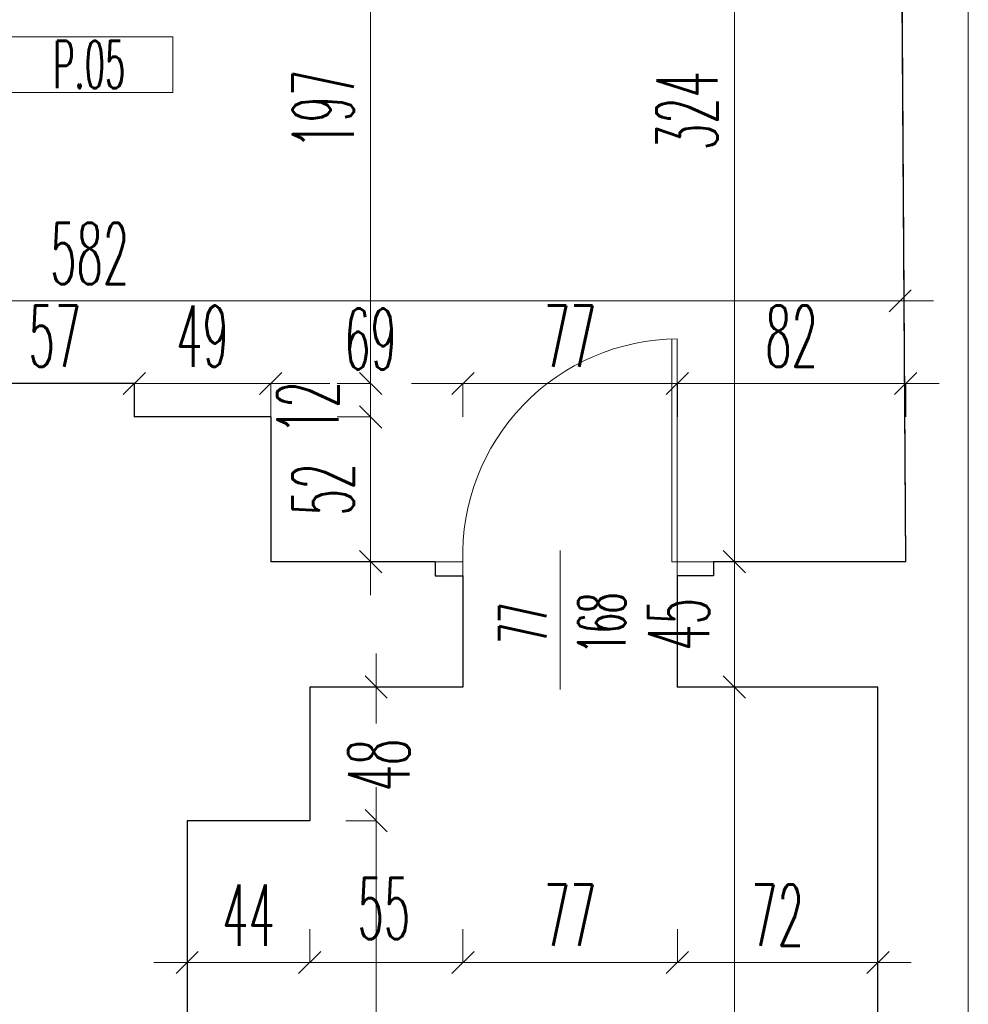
# Model space of a CAD drawing. Header units: millimetres. Extents: x -5207 to 173417, y -28809 to -6400.
# Tile 44 of 256: x 1385 to 1726, y -13049 to -12695. Entities that reach past the tile are written whole.
import ezdxf

# ---------------------------------------------------------------- set-up
doc = ezdxf.new("R2010")
doc.units = ezdxf.units.MM
for name, color, linetype, lineweight in [('mr_cienka', 4, 'Continuous', 13), ('mr_obliczanie_powierzchni', 4, 'Continuous', 15), ('mr_otwory', 6, 'Continuous', 9), ('mr_stolarka', 2, 'Continuous', 13), ('mr_wymiar', 3, 'Continuous', 9), ('mr_ściany', 7, 'Continuous', 30)]:
    doc.layers.add(name, color=color, linetype=linetype, lineweight=lineweight)
doc.styles.add('WYM', font='simplex.shx', dxfattribs={"width": 0.5})
doc.dimstyles.new('1do100', dxfattribs={"dimscale": 2, "dimtxt": 12, "dimasz": 5, "dimexe": 0, "dimexo": 0, "dimgap": 3, "dimtad": 1, "dimdec": 0, "dimrnd": 0.5, "dimdsep": 46, "dimtxsty": 'WYM', "dimblk": 'OBLIQUE', "dimcen": 1.2, "dimdle": 6, "dimclrd": 256, "dimclre": 250, "dimclrt": 4, "dimadec": 1, "dimazin": 0, "dimtfac": 1, "dimtdec": 0, "dimtix": 1, "dimtmove": 2, "dimatfit": 3, "dimldrblk": 'NONE', "dimfxl": 1, "dimfxlon": 1, "dimtolj": 1, "dimtzin": 0, "dimlwd": -1, "dimlwe": 0, "dimarcsym": 0})

# ---------------------------------------------------------------- blocks, each defined once
blk = doc.blocks.new('_Oblique')
at = {"color": 0, "linetype": 'ByBlock', "lineweight": -2}
blk.add_line((-0.5, -0.5), (0.5, 0.5), dxfattribs=at)
blk = doc.blocks.new('*D5653')
at = {"layer": 'Defpoints', "color": 0, "ltscale": 2, "transparency": 16777216}
for p in [(1119.19, -12796.07), (1701.19, -12796.07), (1701.19, -12796.07)]:
    blk.add_point(p, dxfattribs=at)
at = {"layer": 'mr_wymiar', "ltscale": 2, "transparency": 16777216}
blk.add_line((1107.19, -12796.07), (1713.19, -12796.07), dxfattribs=at)
at = {"layer": 'mr_wymiar', "ltscale": 2, "transparency": 16777216, "xscale": 8, "yscale": 8, "zscale": 8, "rotation": 180}
blk.add_blockref('_Oblique', (1119.19, -12796.07), dxfattribs=at)
at = {"layer": 'mr_wymiar', "ltscale": 2, "transparency": 16777216, "xscale": 8, "yscale": 8, "zscale": 8}
blk.add_blockref('_Oblique', (1701.19, -12796.07), dxfattribs=at)
at = {"layer": 'mr_wymiar', "color": 4, "ltscale": 2, "transparency": 16777216, "insert": (1410.19, -12779.07), "char_height": 22, "attachment_point": 5, "style": 'WYM'}
blk.add_mtext('\\A1;582', dxfattribs=at)
blk = doc.blocks.new('_None')
blk = doc.blocks.new('*D5663')
at = {"layer": 'Defpoints', "color": 0, "ltscale": 2, "transparency": 16777216}
for p in [(1445.19, -12982.77), (1489.19, -12982.77), (1489.19, -13033.69)]:
    blk.add_point(p, dxfattribs=at)
at = {"layer": 'mr_wymiar', "color": 250, "lineweight": 0, "ltscale": 2, "transparency": 16777216}
for p, q in [((1445.19, -13021.69), (1445.19, -13033.69)), ((1489.19, -13021.69), (1489.19, -13033.69))]:
    blk.add_line(p, q, dxfattribs=at)
at = {"layer": 'mr_wymiar', "ltscale": 2, "transparency": 16777216}
blk.add_line((1433.19, -13033.69), (1501.19, -13033.69), dxfattribs=at)
at = {"layer": 'mr_wymiar', "ltscale": 2, "transparency": 16777216, "xscale": 8, "yscale": 8, "zscale": 8, "rotation": 180}
blk.add_blockref('_Oblique', (1445.19, -13033.69), dxfattribs=at)
at = {"layer": 'mr_wymiar', "ltscale": 2, "transparency": 16777216, "xscale": 8, "yscale": 8, "zscale": 8}
blk.add_blockref('_Oblique', (1489.19, -13033.69), dxfattribs=at)
at = {"layer": 'mr_wymiar', "color": 4, "ltscale": 2, "transparency": 16777216, "insert": (1467.19, -13016.69), "char_height": 22, "attachment_point": 5, "style": 'WYM'}
blk.add_mtext('\\A1;44', dxfattribs=at)
blk = doc.blocks.new('*D5664')
at = {"layer": 'Defpoints', "color": 0, "ltscale": 2, "transparency": 16777216}
for p in [(1544.19, -12934.77), (1489.19, -12982.77), (1544.19, -13033.69)]:
    blk.add_point(p, dxfattribs=at)
at = {"layer": 'mr_wymiar', "color": 250, "lineweight": 0, "ltscale": 2, "transparency": 16777216}
for p, q in [((1489.19, -13021.69), (1489.19, -13033.69)), ((1544.19, -13021.69), (1544.19, -13033.69))]:
    blk.add_line(p, q, dxfattribs=at)
at = {"layer": 'mr_wymiar', "ltscale": 2, "transparency": 16777216}
blk.add_line((1477.19, -13033.69), (1556.19, -13033.69), dxfattribs=at)
at = {"layer": 'mr_wymiar', "ltscale": 2, "transparency": 16777216, "xscale": 8, "yscale": 8, "zscale": 8, "rotation": 180}
blk.add_blockref('_Oblique', (1489.19, -13033.69), dxfattribs=at)
at = {"layer": 'mr_wymiar', "ltscale": 2, "transparency": 16777216, "xscale": 8, "yscale": 8, "zscale": 8}
blk.add_blockref('_Oblique', (1544.19, -13033.69), dxfattribs=at)
at = {"layer": 'mr_wymiar', "color": 4, "ltscale": 2, "transparency": 16777216, "insert": (1515.81, -13014.28), "char_height": 22, "attachment_point": 5, "style": 'WYM'}
blk.add_mtext('\\A1;55', dxfattribs=at)
blk = doc.blocks.new('*D5665')
at = {"layer": 'Defpoints', "color": 0, "ltscale": 2, "transparency": 16777216}
for p in [(1502.22, -12934.77), (1502.22, -12982.77), (1513.05, -12982.77)]:
    blk.add_point(p, dxfattribs=at)
at = {"layer": 'mr_wymiar', "ltscale": 2, "transparency": 16777216}
for p, q in [((1513.05, -12922.77), (1513.05, -12947.87)), ((1513.05, -12994.77), (1513.05, -12977.68))]:
    blk.add_line(p, q, dxfattribs=at)
at = {"layer": 'mr_wymiar', "color": 250, "lineweight": 0, "ltscale": 2, "transparency": 16777216}
for p, q in [((1502.22, -12934.77), (1513.05, -12934.77)), ((1502.22, -12982.77), (1513.05, -12982.77))]:
    blk.add_line(p, q, dxfattribs=at)
at = {"layer": 'mr_wymiar', "ltscale": 2, "transparency": 16777216, "xscale": 8, "yscale": 8, "zscale": 8}
for p, rotation in [((1513.05, -12934.77), 90), ((1513.05, -12982.77), 270)]:
    blk.add_blockref('_Oblique', p, dxfattribs=dict(at, rotation=rotation))
at = {"layer": 'mr_wymiar', "color": 4, "ltscale": 2, "transparency": 16777216, "insert": (1514.05, -12962.77), "char_height": 22, "attachment_point": 5, "rotation": 90, "style": 'WYM'}
blk.add_mtext('\\A1;48', dxfattribs=at)
blk = doc.blocks.new('*D5666')
at = {"layer": 'Defpoints', "color": 0, "ltscale": 2, "transparency": 16777216}
for p in [(1502.22, -12982.77), (1502.22, -13258.27), (1513.05, -13258.27)]:
    blk.add_point(p, dxfattribs=at)
at = {"layer": 'mr_wymiar', "ltscale": 2, "transparency": 16777216}
for p, q in [((1513.05, -12970.77), (1513.05, -13108.64)), ((1513.05, -13270.27), (1513.05, -13148.4))]:
    blk.add_line(p, q, dxfattribs=at)
at = {"layer": 'mr_wymiar', "color": 250, "lineweight": 0, "ltscale": 2, "transparency": 16777216}
for p, q in [((1502.22, -12982.77), (1513.05, -12982.77)), ((1502.22, -13258.27), (1513.05, -13258.27))]:
    blk.add_line(p, q, dxfattribs=at)
at = {"layer": 'mr_wymiar', "ltscale": 2, "transparency": 16777216, "xscale": 8, "yscale": 8, "zscale": 8}
for p, rotation in [((1513.05, -12982.77), 90), ((1513.05, -13258.27), 270)]:
    blk.add_blockref('_Oblique', p, dxfattribs=dict(at, rotation=rotation))
at = {"layer": 'mr_wymiar', "color": 4, "ltscale": 2, "transparency": 16777216, "insert": (1514.05, -13128.52), "char_height": 22, "attachment_point": 5, "rotation": 90, "style": 'WYM'}
blk.add_mtext('\\A1;276', dxfattribs=at)
blk = doc.blocks.new('*D5674')
at = {"layer": 'Defpoints', "color": 0, "ltscale": 2, "transparency": 16777216}
for p in [(1680.23, -12934.77), (1641.67, -13258.27), (1680.23, -13258.27)]:
    blk.add_point(p, dxfattribs=at)
at = {"layer": 'mr_wymiar', "ltscale": 2, "transparency": 16777216}
for p, q in [((1641.67, -12922.77), (1641.67, -13091.39)), ((1641.67, -13270.27), (1641.67, -13132.2))]:
    blk.add_line(p, q, dxfattribs=at)
at = {"layer": 'mr_wymiar', "color": 250, "lineweight": 0, "ltscale": 2, "transparency": 16777216}
for p, q in [((1653.67, -12934.77), (1641.67, -12934.77)), ((1653.67, -13258.27), (1641.67, -13258.27))]:
    blk.add_line(p, q, dxfattribs=at)
at = {"layer": 'mr_wymiar', "ltscale": 2, "transparency": 16777216, "xscale": 8, "yscale": 8, "zscale": 8}
for p, rotation in [((1641.67, -12934.77), 90), ((1641.67, -13258.27), 270)]:
    blk.add_blockref('_Oblique', p, dxfattribs=dict(at, rotation=rotation))
at = {"layer": 'mr_wymiar', "color": 4, "ltscale": 2, "transparency": 16777216, "insert": (1630.17, -13111.79), "char_height": 22, "attachment_point": 5, "rotation": 90, "style": 'WYM'}
blk.add_mtext('\\A1;324', dxfattribs=at)
blk = doc.blocks.new('*D5675')
at = {"layer": 'Defpoints', "color": 0, "ltscale": 2, "transparency": 16777216}
for p in [(1544.19, -12934.77), (1621.19, -12934.77), (1621.19, -13033.69)]:
    blk.add_point(p, dxfattribs=at)
at = {"layer": 'mr_wymiar', "color": 250, "lineweight": 0, "ltscale": 2, "transparency": 16777216}
for p, q in [((1544.19, -13021.69), (1544.19, -13033.69)), ((1621.19, -13021.69), (1621.19, -13033.69))]:
    blk.add_line(p, q, dxfattribs=at)
at = {"layer": 'mr_wymiar', "ltscale": 2, "transparency": 16777216}
blk.add_line((1532.19, -13033.69), (1633.19, -13033.69), dxfattribs=at)
at = {"layer": 'mr_wymiar', "ltscale": 2, "transparency": 16777216, "xscale": 8, "yscale": 8, "zscale": 8, "rotation": 180}
blk.add_blockref('_Oblique', (1544.19, -13033.69), dxfattribs=at)
at = {"layer": 'mr_wymiar', "ltscale": 2, "transparency": 16777216, "xscale": 8, "yscale": 8, "zscale": 8}
blk.add_blockref('_Oblique', (1621.19, -13033.69), dxfattribs=at)
at = {"layer": 'mr_wymiar', "color": 4, "ltscale": 2, "transparency": 16777216, "insert": (1582.69, -13016.69), "char_height": 22, "attachment_point": 5, "style": 'WYM'}
blk.add_mtext('\\A1;77', dxfattribs=at)
blk = doc.blocks.new('*D5676')
at = {"layer": 'Defpoints', "color": 0, "ltscale": 2, "transparency": 16777216}
for p in [(1621.19, -12934.77), (1693.19, -13033.69), (1693.19, -13033.69)]:
    blk.add_point(p, dxfattribs=at)
at = {"layer": 'mr_wymiar', "color": 250, "lineweight": 0, "ltscale": 2, "transparency": 16777216}
blk.add_line((1621.19, -13021.69), (1621.19, -13033.69), dxfattribs=at)
at = {"layer": 'mr_wymiar', "ltscale": 2, "transparency": 16777216}
blk.add_line((1609.19, -13033.69), (1705.19, -13033.69), dxfattribs=at)
at = {"layer": 'mr_wymiar', "ltscale": 2, "transparency": 16777216, "xscale": 8, "yscale": 8, "zscale": 8, "rotation": 180}
blk.add_blockref('_Oblique', (1621.19, -13033.69), dxfattribs=at)
at = {"layer": 'mr_wymiar', "ltscale": 2, "transparency": 16777216, "xscale": 8, "yscale": 8, "zscale": 8}
blk.add_blockref('_Oblique', (1693.19, -13033.69), dxfattribs=at)
at = {"layer": 'mr_wymiar', "color": 4, "ltscale": 2, "transparency": 16777216, "insert": (1657.19, -13016.69), "char_height": 22, "attachment_point": 5, "style": 'WYM'}
blk.add_mtext('\\A1;72', dxfattribs=at)
blk = doc.blocks.new('*D5677')
at = {"layer": 'Defpoints', "color": 0, "ltscale": 2, "transparency": 16777216}
for p in [(1641.67, -12889.77), (1641.67, -12889.77), (1641.67, -12934.77)]:
    blk.add_point(p, dxfattribs=at)
at = {"layer": 'mr_wymiar', "ltscale": 2, "transparency": 16777216}
blk.add_line((1641.67, -12946.77), (1641.67, -12877.77), dxfattribs=at)
at = {"layer": 'mr_wymiar', "color": 250, "lineweight": 0, "ltscale": 2, "transparency": 16777216}
for p, q in [((1641.67, -12889.77), (1641.67, -12889.77)), ((1641.67, -12934.77), (1641.67, -12934.77))]:
    blk.add_line(p, q, dxfattribs=at)
at = {"layer": 'mr_wymiar', "ltscale": 2, "transparency": 16777216, "xscale": 8, "yscale": 8, "zscale": 8}
for p, rotation in [((1641.67, -12889.77), 90), ((1641.67, -12934.77), 270)]:
    blk.add_blockref('_Oblique', p, dxfattribs=dict(at, rotation=rotation))
at = {"layer": 'mr_wymiar', "color": 4, "ltscale": 2, "transparency": 16777216, "insert": (1621.67, -12912.27), "char_height": 22, "attachment_point": 5, "rotation": 90, "style": 'WYM'}
blk.add_mtext('\\A1;45', dxfattribs=at)
blk = doc.blocks.new('*D5678')
at = {"layer": 'Defpoints', "color": 0, "ltscale": 2, "transparency": 16777216}
for p in [(1641.67, -12565.77), (1641.67, -12565.77), (1641.67, -12889.77)]:
    blk.add_point(p, dxfattribs=at)
at = {"layer": 'mr_wymiar', "ltscale": 2, "transparency": 16777216}
blk.add_line((1641.67, -12901.77), (1641.67, -12553.77), dxfattribs=at)
at = {"layer": 'mr_wymiar', "color": 250, "lineweight": 0, "ltscale": 2, "transparency": 16777216}
for p, q in [((1641.67, -12565.77), (1641.67, -12565.77)), ((1641.67, -12889.77), (1641.67, -12889.77))]:
    blk.add_line(p, q, dxfattribs=at)
at = {"layer": 'mr_wymiar', "ltscale": 2, "transparency": 16777216, "xscale": 8, "yscale": 8, "zscale": 8}
for p, rotation in [((1641.67, -12565.77), 90), ((1641.67, -12889.77), 270)]:
    blk.add_blockref('_Oblique', p, dxfattribs=dict(at, rotation=rotation))
at = {"layer": 'mr_wymiar', "color": 4, "ltscale": 2, "transparency": 16777216, "insert": (1624.67, -12727.77), "char_height": 22, "attachment_point": 5, "rotation": 90, "style": 'WYM'}
blk.add_mtext('\\A1;324', dxfattribs=at)
blk = doc.blocks.new('*D5400')
at = {"layer": 'Defpoints', "color": 0, "ltscale": 2, "transparency": 16777216}
for p in [(1426.19, -12628.77), (1426.19, -12825.77), (1511.05, -12825.77)]:
    blk.add_point(p, dxfattribs=at)
at = {"layer": 'mr_wymiar', "ltscale": 2, "transparency": 16777216}
blk.add_line((1511.05, -12616.77), (1511.05, -12837.77), dxfattribs=at)
at = {"layer": 'mr_wymiar', "color": 250, "lineweight": 0, "ltscale": 2, "transparency": 16777216}
for p, q in [((1499.05, -12628.77), (1511.05, -12628.77)), ((1499.05, -12825.77), (1511.05, -12825.77))]:
    blk.add_line(p, q, dxfattribs=at)
at = {"layer": 'mr_wymiar', "ltscale": 2, "transparency": 16777216, "xscale": 8, "yscale": 8, "zscale": 8}
for p, rotation in [((1511.05, -12628.77), 90), ((1511.05, -12825.77), 270)]:
    blk.add_blockref('_Oblique', p, dxfattribs=dict(at, rotation=rotation))
at = {"layer": 'mr_wymiar', "color": 4, "ltscale": 2, "transparency": 16777216, "insert": (1494.05, -12727.27), "char_height": 22, "attachment_point": 5, "rotation": 90, "style": 'WYM'}
blk.add_mtext('\\A1;197', dxfattribs=at)
blk = doc.blocks.new('*D5401')
at = {"layer": 'Defpoints', "color": 0, "ltscale": 2, "transparency": 16777216}
for p in [(1426.19, -12825.77), (1426.19, -12837.77), (1511.05, -12837.77)]:
    blk.add_point(p, dxfattribs=at)
at = {"layer": 'mr_wymiar', "ltscale": 2, "transparency": 16777216}
for p, q in [((1511.05, -12825.77), (1511.05, -12817.77)), ((1511.05, -12825.77), (1511.05, -12837.77)), ((1511.05, -12837.77), (1511.05, -12845.77))]:
    blk.add_line(p, q, dxfattribs=at)
at = {"layer": 'mr_wymiar', "color": 250, "lineweight": 0, "ltscale": 2, "transparency": 16777216}
for p, q in [((1499.05, -12825.77), (1511.05, -12825.77)), ((1499.05, -12837.77), (1511.05, -12837.77))]:
    blk.add_line(p, q, dxfattribs=at)
at = {"layer": 'mr_wymiar', "ltscale": 2, "transparency": 16777216, "xscale": 8, "yscale": 8, "zscale": 8}
for p, rotation in [((1511.05, -12825.77), 270), ((1511.05, -12837.77), 90)]:
    blk.add_blockref('_Oblique', p, dxfattribs=dict(at, rotation=rotation))
at = {"layer": 'mr_wymiar', "color": 4, "ltscale": 2, "transparency": 16777216, "insert": (1488.55, -12834.43), "char_height": 22, "attachment_point": 5, "rotation": 90, "style": 'WYM'}
blk.add_mtext('\\A1;12', dxfattribs=at)
blk = doc.blocks.new('*D5402')
at = {"layer": 'Defpoints', "color": 0, "ltscale": 2, "transparency": 16777216}
for p in [(1475.19, -12837.77), (1475.19, -12889.77), (1511.05, -12889.77)]:
    blk.add_point(p, dxfattribs=at)
at = {"layer": 'mr_wymiar', "ltscale": 2, "transparency": 16777216}
blk.add_line((1511.05, -12825.77), (1511.05, -12901.77), dxfattribs=at)
at = {"layer": 'mr_wymiar', "color": 250, "lineweight": 0, "ltscale": 2, "transparency": 16777216}
for p, q in [((1499.05, -12837.77), (1511.05, -12837.77)), ((1499.05, -12889.77), (1511.05, -12889.77))]:
    blk.add_line(p, q, dxfattribs=at)
at = {"layer": 'mr_wymiar', "ltscale": 2, "transparency": 16777216, "xscale": 8, "yscale": 8, "zscale": 8}
for p, rotation in [((1511.05, -12837.77), 90), ((1511.05, -12889.77), 270)]:
    blk.add_blockref('_Oblique', p, dxfattribs=dict(at, rotation=rotation))
at = {"layer": 'mr_wymiar', "color": 4, "ltscale": 2, "transparency": 16777216, "insert": (1494.05, -12863.77), "char_height": 22, "attachment_point": 5, "rotation": 90, "style": 'WYM'}
blk.add_mtext('\\A1;52', dxfattribs=at)
blk = doc.blocks.new('*D5403')
at = {"layer": 'Defpoints', "color": 0, "ltscale": 2, "transparency": 16777216}
for p in [(1703.19, -12825.77), (1621.19, -12889.77), (1703.19, -12889.77)]:
    blk.add_point(p, dxfattribs=at)
at = {"layer": 'mr_wymiar', "ltscale": 2, "transparency": 16777216}
blk.add_line((1609.19, -12825.77), (1715.19, -12825.77), dxfattribs=at)
at = {"layer": 'mr_wymiar', "color": 250, "lineweight": 0, "ltscale": 2, "transparency": 16777216}
for p, q in [((1621.19, -12837.77), (1621.19, -12825.77)), ((1703.19, -12837.77), (1703.19, -12825.77))]:
    blk.add_line(p, q, dxfattribs=at)
at = {"layer": 'mr_wymiar', "ltscale": 2, "transparency": 16777216, "xscale": 8, "yscale": 8, "zscale": 8, "rotation": 180}
blk.add_blockref('_Oblique', (1621.19, -12825.77), dxfattribs=at)
at = {"layer": 'mr_wymiar', "ltscale": 2, "transparency": 16777216, "xscale": 8, "yscale": 8, "zscale": 8}
blk.add_blockref('_Oblique', (1703.19, -12825.77), dxfattribs=at)
at = {"layer": 'mr_wymiar', "color": 4, "ltscale": 2, "transparency": 16777216, "insert": (1662.19, -12808.77), "char_height": 22, "attachment_point": 5, "style": 'WYM'}
blk.add_mtext('\\A1;82', dxfattribs=at)
blk = doc.blocks.new('*D5404')
at = {"layer": 'Defpoints', "color": 0, "ltscale": 2, "transparency": 16777216}
for p in [(1544.19, -12825.77), (1475.19, -12848.57), (1544.19, -12900.57)]:
    blk.add_point(p, dxfattribs=at)
at = {"layer": 'mr_wymiar', "ltscale": 2, "transparency": 16777216}
for p, q in [((1463.19, -12825.77), (1496.4, -12825.77)), ((1556.19, -12825.77), (1525.69, -12825.77))]:
    blk.add_line(p, q, dxfattribs=at)
at = {"layer": 'mr_wymiar', "color": 250, "lineweight": 0, "ltscale": 2, "transparency": 16777216}
for p, q in [((1475.19, -12837.77), (1475.19, -12825.77)), ((1544.19, -12837.77), (1544.19, -12825.77))]:
    blk.add_line(p, q, dxfattribs=at)
at = {"layer": 'mr_wymiar', "ltscale": 2, "transparency": 16777216, "xscale": 8, "yscale": 8, "zscale": 8, "rotation": 180}
blk.add_blockref('_Oblique', (1475.19, -12825.77), dxfattribs=at)
at = {"layer": 'mr_wymiar', "ltscale": 2, "transparency": 16777216, "xscale": 8, "yscale": 8, "zscale": 8}
blk.add_blockref('_Oblique', (1544.19, -12825.77), dxfattribs=at)
at = {"layer": 'mr_wymiar', "color": 4, "ltscale": 2, "transparency": 16777216, "insert": (1511.05, -12809.77), "char_height": 22, "attachment_point": 5, "style": 'WYM'}
blk.add_mtext('\\A1;69', dxfattribs=at)
blk = doc.blocks.new('*D5405')
at = {"layer": 'Defpoints', "color": 0, "ltscale": 2, "transparency": 16777216}
for p in [(1621.19, -12825.77), (1544.19, -12925.57), (1621.19, -12925.57)]:
    blk.add_point(p, dxfattribs=at)
at = {"layer": 'mr_wymiar', "ltscale": 2, "transparency": 16777216}
blk.add_line((1532.19, -12825.77), (1633.19, -12825.77), dxfattribs=at)
at = {"layer": 'mr_wymiar', "color": 250, "lineweight": 0, "ltscale": 2, "transparency": 16777216}
for p, q in [((1544.19, -12837.77), (1544.19, -12825.77)), ((1621.19, -12837.77), (1621.19, -12825.77))]:
    blk.add_line(p, q, dxfattribs=at)
at = {"layer": 'mr_wymiar', "ltscale": 2, "transparency": 16777216, "xscale": 8, "yscale": 8, "zscale": 8, "rotation": 180}
blk.add_blockref('_Oblique', (1544.19, -12825.77), dxfattribs=at)
at = {"layer": 'mr_wymiar', "ltscale": 2, "transparency": 16777216, "xscale": 8, "yscale": 8, "zscale": 8}
blk.add_blockref('_Oblique', (1621.19, -12825.77), dxfattribs=at)
at = {"layer": 'mr_wymiar', "color": 4, "ltscale": 2, "transparency": 16777216, "insert": (1582.69, -12808.77), "char_height": 22, "attachment_point": 5, "style": 'WYM'}
blk.add_mtext('\\A1;77', dxfattribs=at)
blk = doc.blocks.new('*D5406')
at = {"layer": 'Defpoints', "color": 0, "ltscale": 2, "transparency": 16777216}
for p in [(1475.19, -12825.77), (1426.19, -12836.57), (1475.19, -12848.57)]:
    blk.add_point(p, dxfattribs=at)
at = {"layer": 'mr_wymiar', "ltscale": 2, "transparency": 16777216}
blk.add_line((1414.19, -12825.77), (1487.19, -12825.77), dxfattribs=at)
at = {"layer": 'mr_wymiar', "color": 250, "lineweight": 0, "ltscale": 2, "transparency": 16777216}
for p, q in [((1426.19, -12836.57), (1426.19, -12825.77)), ((1475.19, -12837.77), (1475.19, -12825.77))]:
    blk.add_line(p, q, dxfattribs=at)
at = {"layer": 'mr_wymiar', "ltscale": 2, "transparency": 16777216, "xscale": 8, "yscale": 8, "zscale": 8, "rotation": 180}
blk.add_blockref('_Oblique', (1426.19, -12825.77), dxfattribs=at)
at = {"layer": 'mr_wymiar', "ltscale": 2, "transparency": 16777216, "xscale": 8, "yscale": 8, "zscale": 8}
blk.add_blockref('_Oblique', (1475.19, -12825.77), dxfattribs=at)
at = {"layer": 'mr_wymiar', "color": 4, "ltscale": 2, "transparency": 16777216, "insert": (1450.69, -12808.77), "char_height": 22, "attachment_point": 5, "style": 'WYM'}
blk.add_mtext('\\A1;49', dxfattribs=at)
blk = doc.blocks.new('*D5412')
at = {"layer": 'Defpoints', "color": 0, "ltscale": 2, "transparency": 16777216}
for p in [(1426.19, -12825.77), (1369.19, -12831.34), (1426.19, -12831.34)]:
    blk.add_point(p, dxfattribs=at)
at = {"layer": 'mr_wymiar', "ltscale": 2, "transparency": 16777216}
blk.add_line((1357.19, -12825.77), (1438.19, -12825.77), dxfattribs=at)
at = {"layer": 'mr_wymiar', "color": 250, "lineweight": 0, "ltscale": 2, "transparency": 16777216}
for p, q in [((1369.19, -12831.34), (1369.19, -12825.77)), ((1426.19, -12831.34), (1426.19, -12825.77))]:
    blk.add_line(p, q, dxfattribs=at)
at = {"layer": 'mr_wymiar', "ltscale": 2, "transparency": 16777216, "xscale": 8, "yscale": 8, "zscale": 8, "rotation": 180}
blk.add_blockref('_Oblique', (1369.19, -12825.77), dxfattribs=at)
at = {"layer": 'mr_wymiar', "ltscale": 2, "transparency": 16777216, "xscale": 8, "yscale": 8, "zscale": 8}
blk.add_blockref('_Oblique', (1426.19, -12825.77), dxfattribs=at)
at = {"layer": 'mr_wymiar', "color": 4, "ltscale": 2, "transparency": 16777216, "insert": (1397.69, -12808.77), "char_height": 22, "attachment_point": 5, "style": 'WYM'}
blk.add_mtext('\\A1;57', dxfattribs=at)

msp = doc.modelspace()

# ---------------------------------------------------------------- linework, layer by layer
at = {"layer": 'mr_cienka', "ltscale": 2}
for p, q in [((1440.0356, -12701.2555), (1380.0356, -12701.2555)), ((1380.0356, -12721.2555), (1440.0356, -12721.2555))]:
    msp.add_line(p, q, dxfattribs=at)
at = {"layer": 'mr_cienka'}
msp.add_lwpolyline([(1440.0356, -12721.2555), (1440.0356, -12701.2555)], dxfattribs=at)
at = {"layer": 'mr_obliczanie_powierzchni'}
for points in [[(1725.6622, -12160.7906), (1725.6622, -13258.2708), (1725.6622, -13283.2708), (1446.1313, -13283.2708), (1446.1313, -13308.2708), (1371.1878, -13308.2708), (1118.1286, -13308.2708), (782.1878, -13308.2708), (757.1878, -13308.2708)], [(1693.1878, -13258.2708), (1693.1878, -12934.7708), (1621.1878, -12934.7708), (1621.1878, -12894.7708), (1634.1878, -12894.7708), (1634.1878, -12889.7708), (1703.1878, -12889.7708), (1701.1878, -12565.7708)], [(1371.1878, -13280.2708), (1371.1878, -12987.7708), (1322.1878, -12987.7708), (1322.1878, -12934.7708), (1282.1878, -12934.7708), (1282.1878, -12894.7708), (1292.1878, -12894.7708), (1292.1878, -12889.7708), (1321.1878, -12889.7708), (1321.1878, -12837.7708), (1369.1878, -12837.7708), (1369.1878, -12825.7708), (1426.1878, -12825.7708), (1426.1878, -12837.7708), (1475.1878, -12837.7708), (1475.1878, -12889.7708), (1534.1878, -12889.7708), (1534.1878, -12894.7708), (1544.1878, -12894.7708), (1544.1878, -12934.7708), (1489.1878, -12934.7708), (1489.1878, -12982.7708), (1445.1878, -12982.7708), (1445.1878, -13258.2708)]]:
    msp.add_lwpolyline(points, dxfattribs=at)
at = {"layer": 'mr_otwory', "ltscale": 2}
msp.add_line((1579.0925, -12885.686), (1579.0925, -12935.686), dxfattribs=at)
at = {"layer": 'mr_stolarka', "ltscale": 2}
for p, q in [((1619.1878, -12889.7708), (1619.1878, -12809.7708)), ((1621.1878, -12889.7708), (1621.1878, -12809.7708)), ((1621.1878, -12809.7708), (1621.1878, -12809.7708)), ((1544.1878, -12889.7708), (1544.1878, -12889.7708)), ((1619.1878, -12889.7708), (1621.1878, -12889.7708))]:
    msp.add_line(p, q, dxfattribs=at)
for points in [[(1544.1878, -12889.7708), (1544.1878, -12894.7708), (1534.1878, -12894.7708), (1534.1878, -12889.7708)], [(1621.1878, -12889.7708), (1621.1878, -12894.7708), (1634.1878, -12894.7708), (1634.1878, -12889.7708)]]:
    msp.add_lwpolyline(points, close=True, dxfattribs=at)
msp.add_arc((1621.6344, -12887.2569), 77.4874, 90.330199, 181.859182, dxfattribs=at)
at = {"layer": 'mr_ściany', "ltscale": 2}
for p, q in [((1703.1878, -12889.7708), (1701.1878, -12565.7708)), ((1426.1878, -12825.7708), (1369.1878, -12825.7708)), ((1426.1878, -12825.7708), (1426.1878, -12837.7708)), ((1475.1878, -12837.7708), (1426.1878, -12837.7708)), ((1475.1878, -12837.7708), (1475.1878, -12889.7708)), ((1534.1878, -12889.7708), (1475.1878, -12889.7708)), ((1534.1878, -12889.7708), (1534.1878, -12894.7708)), ((1634.1878, -12889.7708), (1634.1878, -12894.7708)), ((1703.1878, -12889.7708), (1634.1878, -12889.7708)), ((1534.1878, -12894.7708), (1544.1878, -12894.7708)), ((1544.1878, -12894.7708), (1544.1878, -12934.7708)), ((1621.1878, -12894.7708), (1621.1878, -12934.7708)), ((1634.1878, -12894.7708), (1621.1878, -12894.7708)), ((1489.1878, -12934.7708), (1489.1878, -12982.7708)), ((1544.1878, -12934.7708), (1489.1878, -12934.7708)), ((1693.1878, -12934.7708), (1621.1878, -12934.7708)), ((1693.1878, -13258.2708), (1693.1878, -12934.7708)), ((1445.1878, -12982.7708), (1445.1878, -13258.2708)), ((1489.1878, -12982.7708), (1445.1878, -12982.7708))]:
    msp.add_line(p, q, dxfattribs=at)

# ---------------------------------------------------------------- texts
at = {"layer": 'mr_otwory', "ltscale": 2, "insert": (1410.0356, -12711.2555), "char_height": 17, "attachment_point": 5, "style": 'WYM'}
msp.add_mtext_dynamic_manual_height_columns('P.05', width=40, gutter_width=75, heights=[0], dxfattribs=at)
at = {"layer": 'mr_otwory', "ltscale": 2, "insert": (1579.874, -12911.8469), "char_height": 17, "attachment_point": 5, "rotation": 90, "style": 'WYM'}
msp.add_mtext_dynamic_manual_height_columns('77\\P168', width=54.56776, gutter_width=75, heights=[0], dxfattribs=at)

# ---------------------------------------------------------------- dimensions: what is measured, and where the dimension line sits
at = {"layer": 'mr_wymiar', "ltscale": 2}
for base, p1, p2, picture, middle in [((1641.6727, -12565.7708), (1641.6727, -12889.7708), (1641.6727, -12565.7708), '*D5678', (1624.6727, -12727.7708)), ((1511.0471, -12825.7708), (1426.1878, -12628.7708), (1426.1878, -12825.7708), '*D5400', (1494.0471, -12727.2708)), ((1511.0471, -12889.7708), (1475.1878, -12837.7708), (1475.1878, -12889.7708), '*D5402', (1494.0471, -12863.7708))]:
    dim = msp.add_linear_dim(base=base, p1=p1, p2=p2, angle=270, dimstyle='1do100', override={"dimtxt": 11, "dimasz": 4, "dimfxl": 6}, dxfattribs=at)
    dim.commit()
    dim.dimension.update_dxf_attribs({"geometry": picture, "text_midpoint": middle})
for base, p1, p2, picture, middle in [((1701.1878, -12796.0728), (1119.1878, -12796.0728), (1701.1878, -12796.0728), '*D5653', (1410.1878, -12779.0728)), ((1426.1878, -12825.7708), (1369.1878, -12831.3377), (1426.1878, -12831.3377), '*D5412', (1397.6878, -12808.7708)), ((1475.1878, -12825.7708), (1426.1878, -12836.5734), (1475.1878, -12848.5734), '*D5406', (1450.6878, -12808.7708)), ((1621.1878, -12825.7708), (1544.1878, -12925.5734), (1621.1878, -12925.5734), '*D5405', (1582.6878, -12808.7708)), ((1703.1878, -12825.7708), (1621.1878, -12889.7708), (1703.1878, -12889.7708), '*D5403', (1662.1878, -12808.7708)), ((1489.1878, -13033.6887), (1445.1878, -12982.7708), (1489.1878, -12982.7708), '*D5663', (1467.1878, -13016.6887))]:
    dim = msp.add_linear_dim(base=base, p1=p1, p2=p2, dimstyle='1do100', override={"dimtxt": 11, "dimasz": 4, "dimfxl": 6}, dxfattribs=at)
    dim.commit()
    dim.dimension.update_dxf_attribs({"geometry": picture, "text_midpoint": middle})
for base, p1, p2, override, picture, middle in [((1544.1878, -12825.7708), (1475.1878, -12848.5734), (1544.1878, -12900.5734), {"dimtxt": 11, "dimasz": 4, "dimfxl": 6}, '*D5404', (1511.0471, -12809.7708)), ((1544.1878, -13033.6887), (1489.1878, -12982.7708), (1544.1878, -12934.7708), {"dimtxt": 11, "dimasz": 4, "dimfxl": 6}, '*D5664', (1515.8127, -13014.2805)), ((1621.1878, -13033.6887), (1544.1878, -12934.7708), (1621.1878, -12934.7708), {"dimtxt": 11, "dimasz": 4, "dimtmove": 0, "dimfxl": 6}, '*D5675', (1582.6878, -13033.6887)), ((1693.1878, -13033.6887), (1621.1878, -12934.7708), (1693.1878, -13033.6887), {"dimtxt": 11, "dimasz": 4, "dimtmove": 0, "dimfxl": 6}, '*D5676', (1657.1878, -13033.6887))]:
    dim = msp.add_linear_dim(base=base, p1=p1, p2=p2, dimstyle='1do100', override=override, dxfattribs=at)
    dim.commit()
    dim.dimension.update_dxf_attribs({"geometry": picture, "text_midpoint": middle, "dimtype": 160})
for base, p1, p2, picture, middle in [((1511.0471, -12837.7708), (1426.1878, -12825.7708), (1426.1878, -12837.7708), '*D5401', (1488.5471, -12834.4254)), ((1641.6727, -12889.7708), (1641.6727, -12934.7708), (1641.6727, -12889.7708), '*D5677', (1621.6727, -12912.2708)), ((1513.0471, -12982.7708), (1502.2249, -12934.7708), (1502.2249, -12982.7708), '*D5665', (1514.0471, -12962.7708)), ((1641.6726661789, -13258.2708160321), (1680.2255902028, -12934.7708160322), (1680.2255902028, -13258.2708160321), '*D5674', (1630.1726661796, -13111.7927496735)), ((1513.0471444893, -13258.2708160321), (1502.2248632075, -12982.7708160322), (1502.2248632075, -13258.2708160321), '*D5666', (1514.0471444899, -13128.520816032))]:
    dim = msp.add_linear_dim(base=base, p1=p1, p2=p2, angle=270, dimstyle='1do100', override={"dimtxt": 11, "dimasz": 4, "dimfxl": 6}, dxfattribs=at)
    dim.commit()
    dim.dimension.update_dxf_attribs({"geometry": picture, "text_midpoint": middle, "dimtype": 160})

doc.saveas('drawing.dxf')
